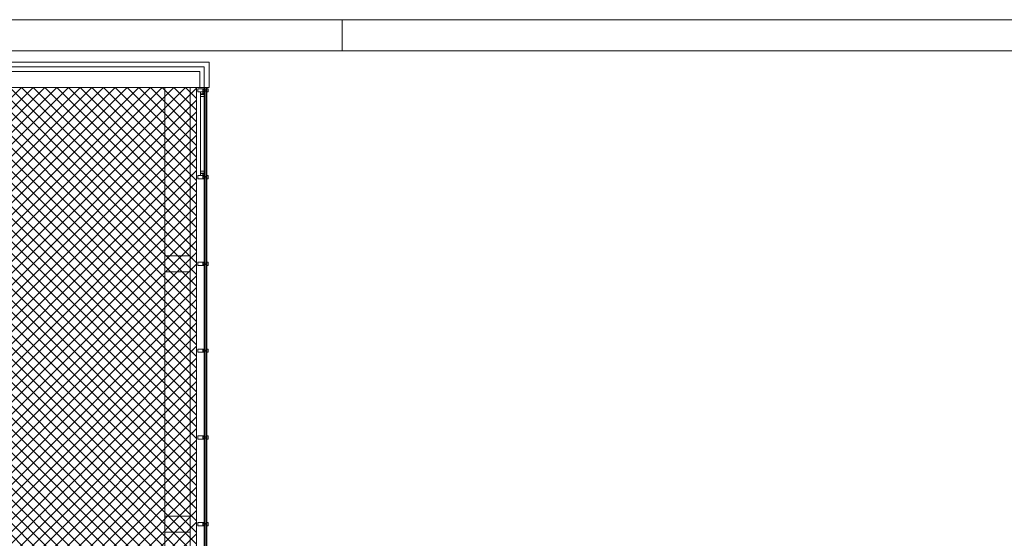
# Paper-space layout 'AP-06 STREFY POŻAROWE I EWAKUACJA - PIĘTRO 4' of a CAD drawing. Header units: millimetres. Extents: x 0 to 594, y 0 to 450.
# Tile 9 of 14: x 183 to 338, y 369 to 450. Entities that reach past the tile are written whole.
import ezdxf
from ezdxf.xclip import XClip

# ---------------------------------------------------------------- set-up
doc = ezdxf.new("R2010")
doc.units = ezdxf.units.MM
doc.header["$MEASUREMENT"] = 0
doc.header["$XCLIPFRAME"] = 0
doc.linetypes.add('DASHED2', pattern=[375, 250, -125])
doc.layers.add('A_Arkusz_Nr_pióra__1', color=7, linetype='Continuous', lineweight=20)
doc.layers.add('A_podkład_Nr_pióra__2', color=8, linetype='Continuous', lineweight=13)
doc.layers.add('A_Arkusz_Nr_pióra__237', color=7, linetype='Continuous', lineweight=5, true_color=0x343434)
doc.layers.add('A_ppoż proj_Nr_pióra__71', color=7, linetype='Continuous', lineweight=5, true_color=0xcbfe65)
doc.layers.add('A_podrys', color=7, linetype='Continuous')
doc.linetypes.add('BATTING', pattern='A,0,[1,AP-06 STREFY POŻAROWE I EWAKUACJA - PIĘTRO 41.Shx,S=4.001,R=0,X=0,Y=0],-4.001,0', length=4.001)

# ---------------------------------------------------------------- blocks, each defined once
blk = doc.blocks.new('Rysunek_1_1', base_point=(-1569.28, -182.96))
at = {"layer": 'A_ppoż proj_Nr_pióra__71', "linetype": 'Continuous', "lineweight": 5, "true_color": 0xcbfe65}
h = blk.add_hatch(dxfattribs=at)
h.set_pattern_fill('bloczki_betonowe_0001', color=71, style=0, pattern_type=2)
h.set_pattern_definition([(45, (-1569.2778, -182.9554), (-0.9192388, 0.9192388), []), (135, (-1569.2778, -182.9554), (0.9192388, 0.9192388), [])])
h.paths.add_polyline_path([(76.12, 226.47), (76.12, 136.57), (203.62, 136.57), (203.62, 201.67), (215.32, 201.67), (215.32, 265.67), (204.02, 265.67), (204.02, 355.07), (211.17, 355.07), (211.17, 439.37), (175.45, 439.37), (175.45, 351.77), (76.12, 351.77), (76.12, 261.87), (141.69, 261.87), (141.69, 259.57), (169.52, 259.57), (169.52, 229.27), (144.25, 229.27), (144.25, 226.47)])
at = {"layer": 'A_podkład_Nr_pióra__2', "color": 8, "linetype": 'Continuous', "lineweight": 13}
for p, q in [((213.17, 443.37), (140.92, 443.37)), ((213.17, 439.37), (213.17, 443.37)), ((142.42, 441.87), (211.67, 441.87)), ((211.67, 439.37), (211.67, 441.87)), ((175.42, 439.37), (213.17, 439.37)), ((212.37, 439.17), (211.37, 439.17)), ((211.37, 439.17), (211.37, 438.67)), ((211.37, 438.67), (212.37, 438.67)), ((211.77, 438.67), (211.77, 425.57)), ((212.17, 438.37), (212.17, 439.17)), ((212.17, 439.02), (212.77, 439.02)), ((212.17, 438.82), (212.77, 438.82)), ((212.37, 439.39), (212.37, 355.07)), ((212.47, 439.39), (212.47, 355.07)), ((212.67, 439.39), (212.67, 355.07)), ((212.77, 439.39), (212.77, 355.07)), ((212.77, 439.17), (212.97, 439.17)), ((212.97, 438.67), (212.77, 438.67)), ((212.97, 439.17), (212.97, 438.67)), ((211.77, 438.37), (212.17, 438.37)), ((211.77, 438.27), (212.27, 438.27)), ((211.77, 437.97), (212.37, 437.97)), ((212.27, 438.27), (212.27, 438.47)), ((212.27, 438.47), (212.37, 438.47)), ((211.77, 426.27), (212.37, 426.27)), ((212.37, 425.57), (211.37, 425.57)), ((211.37, 425.57), (211.37, 425.07)), ((211.37, 425.07), (212.37, 425.07)), ((211.77, 425.97), (212.27, 425.97)), ((211.77, 425.87), (212.17, 425.87)), ((212.17, 425.07), (212.17, 425.87)), ((212.17, 425.42), (212.77, 425.42)), ((212.17, 425.22), (212.77, 425.22)), ((212.27, 425.97), (212.27, 425.77)), ((212.27, 425.77), (212.37, 425.77)), ((212.77, 425.57), (212.97, 425.57)), ((212.97, 425.07), (212.77, 425.07)), ((212.97, 425.57), (212.97, 425.07)), ((206.17, 410.47), (206.17, 412.97)), ((206.17, 412.97), (210.17, 412.97)), ((210.17, 412.97), (210.17, 410.47)), ((212.37, 411.97), (211.37, 411.97)), ((211.37, 411.97), (211.37, 411.47)), ((211.37, 411.47), (212.37, 411.47)), ((212.17, 411.47), (212.17, 411.97)), ((212.17, 411.82), (212.77, 411.82)), ((212.17, 411.62), (212.77, 411.62)), ((212.77, 411.97), (212.97, 411.97)), ((212.97, 411.47), (212.77, 411.47)), ((212.97, 411.97), (212.97, 411.47)), ((210.17, 410.47), (206.17, 410.47)), ((212.37, 398.37), (211.37, 398.37)), ((211.37, 398.37), (211.37, 397.87)), ((211.37, 397.87), (212.37, 397.87)), ((212.17, 397.87), (212.17, 398.37)), ((212.17, 398.22), (212.77, 398.22)), ((212.17, 398.02), (212.77, 398.02)), ((212.77, 398.37), (212.97, 398.37)), ((212.97, 397.87), (212.77, 397.87)), ((212.97, 398.37), (212.97, 397.87)), ((212.37, 384.77), (211.37, 384.77)), ((211.37, 384.77), (211.37, 384.27)), ((212.17, 384.27), (212.17, 384.77)), ((212.17, 384.62), (212.77, 384.62)), ((212.77, 384.77), (212.97, 384.77)), ((212.97, 384.77), (212.97, 384.27)), ((211.37, 384.27), (212.37, 384.27)), ((212.17, 384.42), (212.77, 384.42)), ((212.97, 384.27), (212.77, 384.27)), ((206.17, 369.67), (206.17, 372.17)), ((206.17, 372.17), (210.17, 372.17)), ((210.17, 372.17), (210.17, 369.67)), ((212.37, 371.17), (211.37, 371.17)), ((211.37, 371.17), (211.37, 370.67)), ((211.37, 370.67), (212.37, 370.67)), ((212.17, 370.67), (212.17, 371.17)), ((212.17, 371.02), (212.77, 371.02)), ((212.17, 370.82), (212.77, 370.82)), ((212.77, 371.17), (212.97, 371.17)), ((212.97, 370.67), (212.77, 370.67)), ((212.97, 371.17), (212.97, 370.67)), ((210.17, 369.67), (206.17, 369.67))]:
    blk.add_line(p, q, dxfattribs=at)
at = {"layer": 'A_podkład_Nr_pióra__2', "color": 8, "linetype": 'BATTING', "lineweight": 13}
for p, q in [((212.37, 442.62), (141.67, 442.62)), ((212.37, 439.39), (212.37, 442.62))]:
    blk.add_line(p, q, dxfattribs=at)
at = {"layer": 'A_podkład_Nr_pióra__2', "color": 8, "linetype": 'DASHED2', "lineweight": 13}
for p, q in [((206.17, 439.37), (206.17, 412.97)), ((210.17, 439.37), (210.17, 412.97)), ((211.17, 439.37), (211.17, 355.07)), ((206.17, 410.47), (206.17, 372.17)), ((210.17, 410.47), (210.17, 372.17)), ((206.17, 369.67), (206.17, 355.07)), ((210.17, 369.67), (210.17, 355.07))]:
    blk.add_line(p, q, dxfattribs=at)

psp = doc.layouts.new('AP-06 STREFY POŻAROWE I EWAKUACJA - PIĘTRO 4')

# ---------------------------------------------------------------- linework, layer by layer
at = {"layer": 'A_Arkusz_Nr_pióra__1', "color": 7, "linetype": 'Continuous', "lineweight": 20}
psp.add_line((589.1, 445.1), (29.9, 445.1), dxfattribs=at)
at = {"layer": 'A_Arkusz_Nr_pióra__1', "color": 7, "linetype": 'Continuous', "lineweight": 20, "flags": 128}
psp.add_lwpolyline([(0, 450), (594, 450), (594, 0), (0, 0)], close=True, dxfattribs=at)
at = {"layer": 'A_Arkusz_Nr_pióra__237', "color": 250, "linetype": 'Continuous', "lineweight": 5, "true_color": 0x343434}
psp.add_line((234, 445.1), (234, 450), dxfattribs=at)

# ---------------------------------------------------------------- block references
at = {"layer": 'A_podrys', "color": 37, "linetype": 'Continuous', "lineweight": 5, "true_color": 0x656532}
ref = psp.add_blockref('Rysunek_1_1', (-1569.28, -182.96), dxfattribs=at)
XClip(ref).set_block_clipping_path([(43.9656447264, 81.2139465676), (557.3639112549, 445.1)])

doc.saveas('drawing.dxf')
